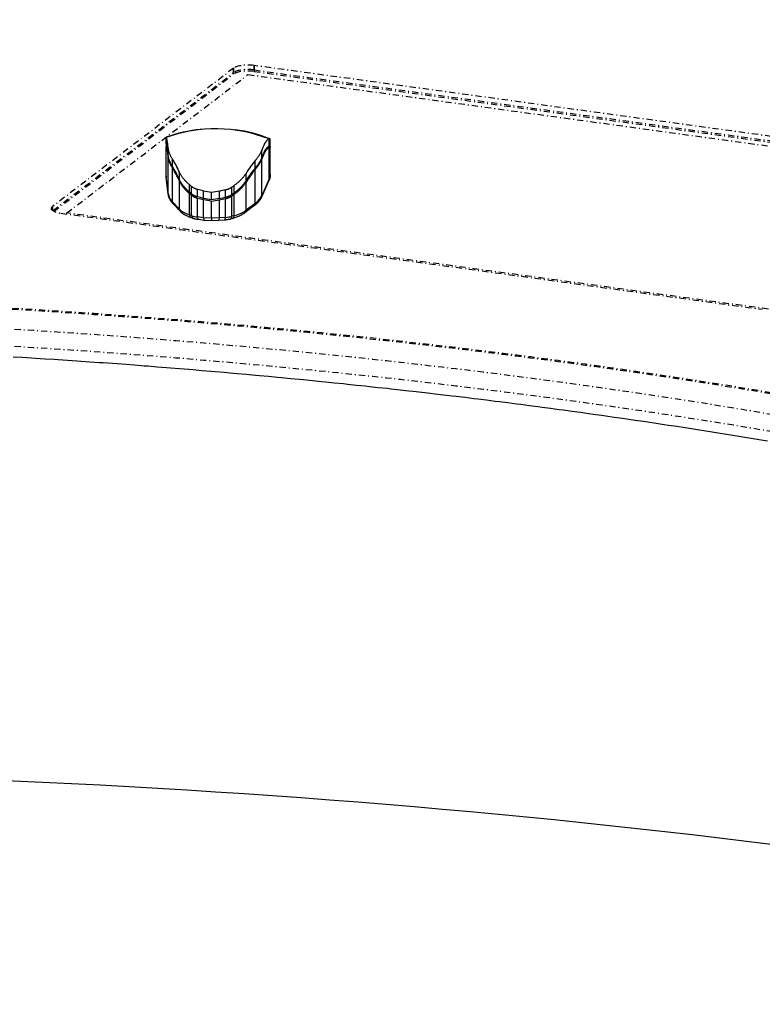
# Model space of a CAD drawing. Extents: x -4471 to 629, y 1975 to 5538.
# Tile 21 of 41: x -1919 to -1444, y 3105 to 3735. Entities that reach past the tile are written whole.
import ezdxf

# ---------------------------------------------------------------- set-up
doc = ezdxf.new("R2010")
doc.units = 0
doc.header["$MEASUREMENT"] = 0
doc.linetypes.add('DASHDOT', pattern=[8.5, 4, -2, 0.5, -2])
doc.layers.get('0').update_dxf_attribs({"linetype": 'CONTINUOUS'})
doc.layers.add('LE_MIDDLE', color=7, linetype='CONTINUOUS')

msp = doc.modelspace()

# ---------------------------------------------------------------- linework, layer by layer
for p, q in [((-1802.76, 3664.29), (-1802.76, 3664.35)), ((-1780.79, 3663.91), (-1780.79, 3663.98)), ((-1824.76, 3654.61), (-1824.76, 3659.34)), ((-1824.74, 3654.61), (-1824.73, 3654.61)), ((-1824.73, 3659.32), (-1824.73, 3654.59)), ((-1824.72, 3659.32), (-1824.72, 3659.35)), ((-1758.93, 3653.48), (-1758.93, 3658.22)), ((-1758.83, 3653.52), (-1758.83, 3658.25)), ((-1763.62, 3646.44), (-1763.62, 3651.17)), ((-1758.86, 3632.65), (-1758.86, 3652.55)), ((-1758.25, 3635.42), (-1758.25, 3652.46)), ((-1823.43, 3622.93), (-1823.43, 3646.49)), ((-1767.87, 3639.67), (-1767.87, 3644.4)), ((-1820.76, 3617.92), (-1820.76, 3639.61)), ((-1816.32, 3632.23), (-1816.32, 3636.96)), ((-1773.75, 3631.51), (-1773.75, 3636.24)), ((-1767.87, 3617.04), (-1767.87, 3638.73)), ((-1809.96, 3624.29), (-1809.96, 3629.02)), ((-1808.53, 3623.08), (-1808.53, 3627.81)), ((-1804.67, 3621.15), (-1804.67, 3625.88)), ((-1800.94, 3620.17), (-1800.94, 3624.9)), ((-1795.91, 3619.25), (-1795.91, 3623.98)), ((-1790.78, 3620), (-1790.78, 3624.73)), ((-1786.92, 3620.85), (-1786.92, 3625.58)), ((-1782.82, 3622.65), (-1782.82, 3627.38)), ((-1781.23, 3623.81), (-1781.23, 3628.54)), ((-1781.23, 3609.22), (-1781.23, 3622.87)), ((-1816.32, 3613.31), (-1820.76, 3617.92)), ((-1808.53, 3609.19), (-1808.53, 3622.13)), ((-1800.94, 3607.87), (-1800.94, 3619.22)), ((-1790.78, 3607.7), (-1790.78, 3619.05)), ((-1786.92, 3608.03), (-1786.92, 3619.9)), ((-1795.91, 3607.47), (-1800.94, 3607.87)), ((-1795.82, 3605.79), (-1800.44, 3606.16)), ((-1787.35, 3606.33), (-1791.11, 3606)), ((-1786.92, 3608.03), (-1790.78, 3607.7))]:
    msp.add_line(p, q)
for points in [[(-1824.76, 3654.61), (-1824.78, 3654.61), (-1824.79, 3654.62), (-1824.79, 3654.63), (-1824.79, 3659.36), (-1824.79, 3659.36, -0.062415), (-1802.5, 3664.53)], [(-1824.79, 3634.52), (-1824.79, 3653.68), (-1824.79, 3653.68, -0.001235), (-1824.36, 3653.84)]]:
    msp.add_lwpolyline(points, format="xyb")
for points in [[(-1824.76, 3659.34), (-1824.78, 3659.34), (-1824.79, 3659.35), (-1824.79, 3659.36)], [(-1758.28, 3653.32), (-1758.26, 3653.36), (-1758.25, 3653.39), (-1758.25, 3653.41), (-1758.25, 3658.14), (-1758.25, 3658.15), (-1758.26, 3658.17), (-1758.27, 3658.19), (-1758.29, 3658.21), (-1758.3, 3658.21), (-1758.31, 3658.22), (-1758.34, 3658.23), (-1758.38, 3658.24), (-1758.45, 3658.25), (-1758.54, 3658.25), (-1758.56, 3658.25), (-1758.68, 3658.24), (-1758.78, 3658.23), (-1758.78, 3653.5)], [(-1824.75, 3653.65), (-1824.76, 3653.66), (-1824.78, 3653.67), (-1824.79, 3653.67), (-1824.79, 3653.68)], [(-1823.43, 3622.93), (-1824.75, 3633.76), (-1824.75, 3653.65)], [(-1823.43, 3647.44), (-1823.43, 3652.17)], [(-1820.76, 3640.56), (-1820.76, 3645.29), (-1820.98, 3645.65), (-1821.2, 3646.01), (-1821.36, 3646.28), (-1821.55, 3646.64), (-1821.74, 3646.98), (-1821.88, 3647.26), (-1822.05, 3647.6), (-1822.2, 3647.93), (-1822.33, 3648.22), (-1822.47, 3648.54), (-1822.6, 3648.86), (-1822.71, 3649.16), (-1822.82, 3649.47), (-1822.92, 3649.77), (-1823.01, 3650.08), (-1823.09, 3650.37), (-1823.17, 3650.66), (-1823.23, 3650.95), (-1823.24, 3650.98), (-1823.3, 3651.26), (-1823.34, 3651.54), (-1823.38, 3651.81), (-1823.39, 3651.86), (-1823.42, 3652.13), (-1823.43, 3652.17)], [(-1763.62, 3651.17), (-1763.72, 3650.89), (-1763.84, 3650.6), (-1763.96, 3650.31), (-1764.09, 3650.01), (-1764.24, 3649.71), (-1764.38, 3649.43), (-1764.54, 3649.11), (-1764.72, 3648.8), (-1764.87, 3648.53), (-1765.07, 3648.2), (-1765.27, 3647.87), (-1765.49, 3647.53), (-1765.56, 3647.42), (-1765.79, 3647.08), (-1766.04, 3646.72), (-1766.3, 3646.37), (-1766.36, 3646.29), (-1766.63, 3645.93), (-1766.92, 3645.56), (-1767.22, 3645.18), (-1767.26, 3645.13), (-1767.57, 3644.75), (-1767.87, 3644.4)], [(-1758.31, 3652.54), (-1758.32, 3652.54), (-1758.34, 3652.55), (-1758.39, 3652.56), (-1758.46, 3652.57), (-1758.55, 3652.57), (-1758.57, 3652.57), (-1758.69, 3652.56), (-1758.86, 3652.55)], [(-1758.31, 3653.49), (-1758.34, 3653.5), (-1758.38, 3653.51), (-1758.45, 3653.51), (-1758.54, 3653.52), (-1758.56, 3653.52), (-1758.68, 3653.51), (-1758.78, 3653.5)], [(-1758.25, 3653.41), (-1758.25, 3653.42), (-1758.26, 3653.44), (-1758.27, 3653.46), (-1758.29, 3653.48), (-1758.3, 3653.48), (-1758.31, 3653.49)], [(-1758.25, 3652.46), (-1758.25, 3652.46), (-1758.25, 3652.48), (-1758.26, 3652.5), (-1758.27, 3652.52), (-1758.29, 3652.53), (-1758.3, 3652.54), (-1758.31, 3652.54)], [(-1820.76, 3640.56), (-1820.98, 3640.92), (-1821.2, 3641.28), (-1821.36, 3641.55), (-1821.55, 3641.9), (-1821.74, 3642.25), (-1821.88, 3642.53), (-1822.05, 3642.87), (-1822.2, 3643.2), (-1822.33, 3643.49), (-1822.47, 3643.81), (-1822.6, 3644.13), (-1822.71, 3644.43), (-1822.82, 3644.74), (-1822.92, 3645.04), (-1823.01, 3645.35), (-1823.09, 3645.64), (-1823.17, 3645.93), (-1823.23, 3646.22), (-1823.24, 3646.25), (-1823.3, 3646.53), (-1823.34, 3646.81), (-1823.38, 3647.08), (-1823.39, 3647.13), (-1823.42, 3647.4), (-1823.43, 3647.44)], [(-1820.76, 3639.61), (-1820.98, 3639.98), (-1821.2, 3640.34), (-1821.36, 3640.61), (-1821.55, 3640.96), (-1821.74, 3641.3), (-1821.88, 3641.59), (-1822.05, 3641.92), (-1822.2, 3642.25), (-1822.33, 3642.54), (-1822.47, 3642.87), (-1822.6, 3643.18), (-1822.71, 3643.48), (-1822.82, 3643.79), (-1822.92, 3644.09), (-1823.01, 3644.4), (-1823.09, 3644.7), (-1823.17, 3644.98), (-1823.23, 3645.27), (-1823.24, 3645.3), (-1823.3, 3645.58), (-1823.34, 3645.86), (-1823.38, 3646.13), (-1823.39, 3646.18), (-1823.42, 3646.45), (-1823.43, 3646.49)], [(-1763.62, 3646.44), (-1763.72, 3646.15), (-1763.84, 3645.87), (-1763.96, 3645.58), (-1764.09, 3645.28), (-1764.24, 3644.98), (-1764.38, 3644.7), (-1764.54, 3644.38), (-1764.72, 3644.07), (-1764.87, 3643.79), (-1765.07, 3643.47), (-1765.27, 3643.14), (-1765.49, 3642.8), (-1765.56, 3642.69), (-1765.79, 3642.34), (-1766.04, 3641.99), (-1766.3, 3641.64), (-1766.36, 3641.56), (-1766.63, 3641.19), (-1766.92, 3640.83), (-1767.22, 3640.45), (-1767.26, 3640.4), (-1767.57, 3640.02), (-1767.87, 3639.67)], [(-1763.62, 3645.49), (-1763.72, 3645.21), (-1763.84, 3644.92), (-1763.96, 3644.63), (-1764.09, 3644.33), (-1764.24, 3644.03), (-1764.38, 3643.75), (-1764.54, 3643.44), (-1764.72, 3643.12), (-1764.87, 3642.85), (-1765.07, 3642.52), (-1765.27, 3642.19), (-1765.49, 3641.85), (-1765.56, 3641.74), (-1765.79, 3641.4), (-1766.04, 3641.05), (-1766.3, 3640.69), (-1766.36, 3640.61), (-1766.63, 3640.25), (-1766.92, 3639.88), (-1767.22, 3639.5), (-1767.26, 3639.46), (-1767.57, 3639.08), (-1767.87, 3638.73)], [(-1758.86, 3632.65), (-1763.62, 3621.93), (-1763.62, 3645.49)], [(-1809.96, 3629.02), (-1810.31, 3629.32), (-1810.65, 3629.61), (-1810.97, 3629.9), (-1811.29, 3630.2), (-1811.61, 3630.5), (-1811.91, 3630.79), (-1812.21, 3631.1), (-1812.51, 3631.41), (-1812.8, 3631.72), (-1813.07, 3632.03), (-1813.34, 3632.34), (-1813.61, 3632.67), (-1813.86, 3632.98), (-1814.1, 3633.29), (-1814.23, 3633.46), (-1814.36, 3633.63), (-1814.58, 3633.95), (-1814.8, 3634.26), (-1815.01, 3634.58), (-1815.03, 3634.62), (-1815.23, 3634.93), (-1815.42, 3635.25), (-1815.61, 3635.57), (-1815.64, 3635.62), (-1815.81, 3635.93), (-1815.98, 3636.25), (-1816.13, 3636.56), (-1816.16, 3636.63), (-1816.32, 3636.96)], [(-1773.75, 3636.24), (-1773.95, 3635.93), (-1774.16, 3635.61), (-1774.38, 3635.29), (-1774.4, 3635.25), (-1774.63, 3634.93), (-1774.87, 3634.61), (-1775.13, 3634.27), (-1775.38, 3633.95), (-1775.64, 3633.63), (-1775.92, 3633.3), (-1776.2, 3632.99), (-1776.49, 3632.67), (-1776.79, 3632.36), (-1777.09, 3632.04), (-1777.41, 3631.73), (-1777.72, 3631.43), (-1778.05, 3631.12), (-1778.39, 3630.81), (-1778.71, 3630.53), (-1779.06, 3630.22), (-1779.43, 3629.92), (-1779.76, 3629.65), (-1780.14, 3629.36), (-1780.52, 3629.06), (-1780.87, 3628.81), (-1781.23, 3628.54)], [(-1758.25, 3635.42), (-1758.25, 3635.17), (-1758.26, 3635.02), (-1758.27, 3634.77), (-1758.29, 3634.53), (-1758.32, 3634.28), (-1758.35, 3634.11), (-1758.39, 3633.87), (-1758.44, 3633.63), (-1758.49, 3633.38), (-1758.53, 3633.21), (-1758.6, 3632.97), (-1758.68, 3632.73), (-1758.76, 3632.48), (-1758.82, 3632.31), (-1758.91, 3632.07), (-1759.02, 3631.82), (-1759.05, 3631.76)], [(-1824.73, 3633.49), (-1824.75, 3633.73), (-1824.76, 3633.83), (-1824.78, 3634.07), (-1824.79, 3634.32), (-1824.79, 3634.52)], [(-1823.41, 3622.66), (-1824.73, 3633.49)], [(-1809.96, 3624.29), (-1810.31, 3624.59), (-1810.65, 3624.88), (-1810.97, 3625.16), (-1811.29, 3625.46), (-1811.61, 3625.77), (-1811.91, 3626.06), (-1812.21, 3626.37), (-1812.51, 3626.68), (-1812.8, 3626.99), (-1813.07, 3627.3), (-1813.34, 3627.61), (-1813.61, 3627.94), (-1813.86, 3628.25), (-1814.1, 3628.56), (-1814.23, 3628.73), (-1814.36, 3628.9), (-1814.58, 3629.22), (-1814.8, 3629.53), (-1815.01, 3629.85), (-1815.03, 3629.89), (-1815.23, 3630.2), (-1815.42, 3630.52), (-1815.61, 3630.83), (-1815.64, 3630.89), (-1815.81, 3631.2), (-1815.98, 3631.52), (-1816.13, 3631.83), (-1816.16, 3631.9), (-1816.32, 3632.23)], [(-1816.32, 3613.31), (-1816.32, 3631.28)], [(-1809.96, 3623.35), (-1810.31, 3623.64), (-1810.65, 3623.94), (-1810.97, 3624.22), (-1811.29, 3624.52), (-1811.61, 3624.82), (-1811.91, 3625.12), (-1812.21, 3625.42), (-1812.51, 3625.73), (-1812.8, 3626.04), (-1813.07, 3626.35), (-1813.34, 3626.66), (-1813.61, 3626.99), (-1813.86, 3627.3), (-1814.1, 3627.62), (-1814.23, 3627.79), (-1814.36, 3627.96), (-1814.58, 3628.27), (-1814.8, 3628.59), (-1815.01, 3628.9), (-1815.03, 3628.94), (-1815.23, 3629.26), (-1815.42, 3629.57), (-1815.61, 3629.89), (-1815.64, 3629.94), (-1815.81, 3630.26), (-1815.98, 3630.57), (-1816.13, 3630.89), (-1816.16, 3630.95), (-1816.32, 3631.28)], [(-1773.75, 3631.51), (-1773.95, 3631.19), (-1774.16, 3630.88), (-1774.38, 3630.56), (-1774.4, 3630.52), (-1774.63, 3630.2), (-1774.87, 3629.88), (-1775.13, 3629.54), (-1775.38, 3629.22), (-1775.64, 3628.9), (-1775.92, 3628.57), (-1776.2, 3628.26), (-1776.49, 3627.94), (-1776.79, 3627.63), (-1777.09, 3627.31), (-1777.41, 3627), (-1777.72, 3626.7), (-1778.05, 3626.39), (-1778.39, 3626.08), (-1778.71, 3625.8), (-1779.06, 3625.49), (-1779.43, 3625.19), (-1779.76, 3624.92), (-1780.14, 3624.62), (-1780.52, 3624.33), (-1780.87, 3624.08), (-1781.23, 3623.81)], [(-1773.75, 3630.57), (-1773.95, 3630.25), (-1774.16, 3629.93), (-1774.38, 3629.61), (-1774.4, 3629.57), (-1774.63, 3629.25), (-1774.87, 3628.94), (-1775.13, 3628.59), (-1775.38, 3628.27), (-1775.64, 3627.96), (-1775.92, 3627.63), (-1776.2, 3627.31), (-1776.49, 3626.99), (-1776.79, 3626.68), (-1777.09, 3626.37), (-1777.41, 3626.05), (-1777.72, 3625.75), (-1778.05, 3625.44), (-1778.39, 3625.14), (-1778.71, 3624.85), (-1779.06, 3624.55), (-1779.43, 3624.25), (-1779.76, 3623.98), (-1780.14, 3623.68), (-1780.52, 3623.38), (-1780.87, 3623.13), (-1781.23, 3622.87)], [(-1767.87, 3617.04), (-1773.75, 3612.6), (-1773.75, 3630.57)], [(-1759.05, 3631.76), (-1763.81, 3621.03)], [(-1820.17, 3616.43), (-1820.4, 3616.67), (-1820.62, 3616.92), (-1820.85, 3617.18), (-1821.05, 3617.42), (-1821.24, 3617.67), (-1821.43, 3617.91), (-1821.6, 3618.16), (-1821.77, 3618.41), (-1821.93, 3618.65), (-1822.08, 3618.9), (-1822.21, 3619.11), (-1822.34, 3619.36), (-1822.47, 3619.6), (-1822.59, 3619.85), (-1822.68, 3620.05), (-1822.78, 3620.29), (-1822.88, 3620.54), (-1822.97, 3620.78), (-1823.03, 3620.97), (-1823.11, 3621.21), (-1823.18, 3621.46), (-1823.24, 3621.7), (-1823.28, 3621.88), (-1823.33, 3622.12), (-1823.37, 3622.37), (-1823.4, 3622.61), (-1823.41, 3622.66)], [(-1808.53, 3609.19), (-1809.96, 3609.7), (-1809.96, 3623.35)], [(-1804.67, 3625.88), (-1804.93, 3625.94), (-1805.18, 3626.01), (-1805.44, 3626.09), (-1805.69, 3626.18), (-1805.93, 3626.26), (-1806.18, 3626.37), (-1806.41, 3626.47), (-1806.64, 3626.57), (-1806.87, 3626.69), (-1806.89, 3626.7), (-1807.11, 3626.82), (-1807.32, 3626.94), (-1807.53, 3627.07), (-1807.56, 3627.09), (-1807.76, 3627.22), (-1807.96, 3627.36), (-1808.15, 3627.51), (-1808.19, 3627.53), (-1808.37, 3627.68), (-1808.53, 3627.81)], [(-1804.67, 3621.15), (-1804.93, 3621.21), (-1805.18, 3621.28), (-1805.44, 3621.36), (-1805.69, 3621.44), (-1805.93, 3621.53), (-1806.18, 3621.64), (-1806.41, 3621.74), (-1806.64, 3621.84), (-1806.87, 3621.96), (-1806.89, 3621.97), (-1807.11, 3622.09), (-1807.32, 3622.21), (-1807.53, 3622.34), (-1807.56, 3622.36), (-1807.76, 3622.49), (-1807.96, 3622.63), (-1808.15, 3622.78), (-1808.19, 3622.8), (-1808.37, 3622.95), (-1808.53, 3623.08)], [(-1782.82, 3627.38), (-1783.02, 3627.23), (-1783.23, 3627.09), (-1783.45, 3626.94), (-1783.48, 3626.92), (-1783.7, 3626.79), (-1783.93, 3626.66), (-1784.16, 3626.54), (-1784.19, 3626.52), (-1784.42, 3626.41), (-1784.66, 3626.3), (-1784.79, 3626.24), (-1784.92, 3626.18), (-1785.17, 3626.08), (-1785.42, 3625.99), (-1785.69, 3625.9), (-1785.95, 3625.82), (-1786.21, 3625.75), (-1786.48, 3625.68), (-1786.74, 3625.62), (-1786.92, 3625.58)], [(-1782.82, 3622.65), (-1783.02, 3622.5), (-1783.23, 3622.35), (-1783.45, 3622.21), (-1783.48, 3622.19), (-1783.7, 3622.06), (-1783.93, 3621.93), (-1784.16, 3621.81), (-1784.19, 3621.79), (-1784.42, 3621.68), (-1784.66, 3621.57), (-1784.79, 3621.51), (-1784.92, 3621.45), (-1785.17, 3621.35), (-1785.42, 3621.26), (-1785.69, 3621.17), (-1785.95, 3621.09), (-1786.21, 3621.02), (-1786.48, 3620.95), (-1786.74, 3620.89), (-1786.92, 3620.85)], [(-1815.73, 3611.82), (-1820.17, 3616.43)], [(-1804.67, 3620.2), (-1804.93, 3620.27), (-1805.18, 3620.34), (-1805.44, 3620.42), (-1805.69, 3620.5), (-1805.93, 3620.59), (-1806.18, 3620.69), (-1806.41, 3620.79), (-1806.64, 3620.9), (-1806.87, 3621.01), (-1806.89, 3621.02), (-1807.11, 3621.14), (-1807.32, 3621.26), (-1807.53, 3621.39), (-1807.56, 3621.41), (-1807.76, 3621.55), (-1807.96, 3621.68), (-1808.15, 3621.83), (-1808.19, 3621.86), (-1808.37, 3622.01), (-1808.53, 3622.13)], [(-1800.94, 3607.87), (-1804.67, 3608.33), (-1804.67, 3620.2)], [(-1790.78, 3607.7), (-1795.91, 3607.47), (-1795.91, 3618.3)], [(-1782.82, 3621.7), (-1783.02, 3621.55), (-1783.23, 3621.41), (-1783.45, 3621.27), (-1783.48, 3621.25), (-1783.7, 3621.11), (-1783.93, 3620.98), (-1784.16, 3620.86), (-1784.19, 3620.85), (-1784.42, 3620.73), (-1784.66, 3620.62), (-1784.79, 3620.56), (-1784.92, 3620.51), (-1785.17, 3620.41), (-1785.42, 3620.31), (-1785.69, 3620.22), (-1785.95, 3620.14), (-1786.21, 3620.07), (-1786.48, 3620), (-1786.74, 3619.94), (-1786.92, 3619.9)], [(-1781.23, 3609.22), (-1782.82, 3608.76), (-1782.82, 3621.7)], [(-1763.81, 3621.03), (-1763.92, 3620.79), (-1763.95, 3620.73), (-1764.07, 3620.49), (-1764.2, 3620.24), (-1764.34, 3620), (-1764.45, 3619.81), (-1764.6, 3619.57), (-1764.76, 3619.33), (-1764.93, 3619.08), (-1765.08, 3618.87), (-1765.26, 3618.63), (-1765.46, 3618.39), (-1765.66, 3618.14), (-1765.86, 3617.91), (-1766.08, 3617.67), (-1766.32, 3617.42), (-1766.56, 3617.17), (-1766.82, 3616.92), (-1767.08, 3616.67), (-1767.35, 3616.43), (-1767.38, 3616.4), (-1767.67, 3616.16), (-1767.96, 3615.91), (-1768, 3615.88), (-1768.31, 3615.63), (-1768.63, 3615.39), (-1768.66, 3615.36)], [(-1808.95, 3607.89), (-1809.14, 3607.96), (-1809.58, 3608.13), (-1810.01, 3608.29), (-1810.45, 3608.47), (-1810.84, 3608.64), (-1811.22, 3608.82), (-1811.6, 3608.99), (-1811.95, 3609.17), (-1812.3, 3609.34), (-1812.58, 3609.5), (-1812.9, 3609.67), (-1813.2, 3609.85), (-1813.41, 3609.98), (-1813.69, 3610.16), (-1813.96, 3610.34), (-1814.12, 3610.45), (-1814.37, 3610.63), (-1814.61, 3610.82), (-1814.73, 3610.91), (-1814.95, 3611.09), (-1815.16, 3611.27), (-1815.25, 3611.36), (-1815.45, 3611.54), (-1815.64, 3611.72), (-1815.73, 3611.82)], [(-1774.54, 3610.92), (-1774.79, 3610.75), (-1775.04, 3610.57), (-1775.21, 3610.46), (-1775.48, 3610.28), (-1775.76, 3610.1), (-1775.91, 3610.02), (-1776.21, 3609.84), (-1776.52, 3609.67), (-1776.71, 3609.57), (-1777.05, 3609.39), (-1777.39, 3609.22), (-1777.63, 3609.11), (-1778.01, 3608.94), (-1778.39, 3608.77), (-1778.7, 3608.64), (-1779.11, 3608.47), (-1779.54, 3608.31), (-1779.93, 3608.16), (-1780.39, 3608), (-1780.86, 3607.84), (-1781.34, 3607.68), (-1781.84, 3607.53), (-1782.08, 3607.46), (-1782.2, 3607.42)], [(-1768.66, 3615.36), (-1774.54, 3610.92)], [(-1807.51, 3607.38), (-1808.95, 3607.89)], [(-1804.09, 3606.61), (-1804.31, 3606.63), (-1804.69, 3606.69), (-1805.06, 3606.75), (-1805.3, 3606.79), (-1805.65, 3606.86), (-1805.99, 3606.94), (-1806.25, 3607), (-1806.57, 3607.08), (-1806.87, 3607.16), (-1807.16, 3607.26), (-1807.43, 3607.35), (-1807.51, 3607.38)], [(-1800.45, 3606.16), (-1804.09, 3606.61)], [(-1791.11, 3606), (-1795.82, 3605.79)], [(-1783.79, 3606.96), (-1784.09, 3606.88), (-1784.4, 3606.8), (-1784.72, 3606.72), (-1784.8, 3606.7), (-1785.14, 3606.63), (-1785.49, 3606.57), (-1785.81, 3606.51), (-1786.18, 3606.46), (-1786.56, 3606.41), (-1786.84, 3606.38), (-1787.24, 3606.34), (-1787.35, 3606.33)], [(-1782.2, 3607.42), (-1783.79, 3606.96)], [(-1440.28, 3464.84), (-1445.43, 3465.71), (-1450.59, 3466.57), (-1453.35, 3467.02), (-1458.53, 3467.88), (-1463.72, 3468.72), (-1466.48, 3469.17), (-1471.69, 3470.01), (-1476.91, 3470.84), (-1479.66, 3471.28), (-1484.9, 3472.1), (-1490.15, 3472.92), (-1492.89, 3473.35), (-1498.17, 3474.16), (-1503.45, 3474.97), (-1506.19, 3475.39), (-1511.49, 3476.19), (-1516.81, 3476.98), (-1519.53, 3477.38), (-1524.87, 3478.17), (-1530.21, 3478.95), (-1532.93, 3479.35), (-1538.29, 3480.12), (-1543.67, 3480.89), (-1546.38, 3481.27), (-1551.77, 3482.03), (-1557.18, 3482.79), (-1559.88, 3483.16), (-1565.3, 3483.91), (-1570.73, 3484.65), (-1573.43, 3485.01), (-1578.88, 3485.75), (-1584.34, 3486.47), (-1587.03, 3486.83), (-1592.5, 3487.55), (-1597.99, 3488.26), (-1600.67, 3488.6), (-1606.17, 3489.31), (-1611.69, 3490.01), (-1614.36, 3490.34), (-1619.89, 3491.03), (-1625.43, 3491.72), (-1628.1, 3492.04), (-1633.66, 3492.72), (-1639.22, 3493.39), (-1641.88, 3493.71), (-1647.46, 3494.37), (-1653.06, 3495.03), (-1655.71, 3495.33), (-1661.32, 3495.98), (-1666.93, 3496.62), (-1669.58, 3496.92), (-1675.21, 3497.55), (-1680.85, 3498.18), (-1683.49, 3498.47), (-1689.14, 3499.09), (-1694.81, 3499.7), (-1697.44, 3499.98), (-1703.12, 3500.58), (-1708.8, 3501.18), (-1711.43, 3501.45), (-1717.13, 3502.04), (-1722.84, 3502.62), (-1725.46, 3502.89), (-1731.18, 3503.46), (-1736.91, 3504.03), (-1739.52, 3504.28), (-1745.27, 3504.84), (-1751.02, 3505.39), (-1753.62, 3505.64), (-1759.39, 3506.18), (-1765.16, 3506.72), (-1767.76, 3506.96), (-1773.55, 3507.48), (-1779.34, 3508), (-1781.93, 3508.24), (-1787.74, 3508.75), (-1793.55, 3509.25), (-1796.14, 3509.48), (-1801.96, 3509.97), (-1807.8, 3510.46), (-1810.38, 3510.68), (-1816.22, 3511.16), (-1822.07, 3511.63), (-1824.65, 3511.84), (-1830.51, 3512.3), (-1836.38, 3512.76), (-1838.95, 3512.96), (-1844.82, 3513.41), (-1850.71, 3513.85), (-1853.27, 3514.04), (-1859.17, 3514.47), (-1865.07, 3514.9), (-1867.63, 3515.08), (-1873.54, 3515.5), (-1879.46, 3515.91), (-1882.01, 3516.09), (-1887.94, 3516.49), (-1893.88, 3516.88), (-1896.42, 3517.05), (-1902.37, 3517.44), (-1908.31, 3517.81), (-1910.86, 3517.97), (-1916.82, 3518.34), (-1922.78, 3518.71)]]:
    msp.add_lwpolyline(points)
for centre, end in [((-1793.02, 3573.02), 82.16598), ((-1793.02, 3567.34), 68.82072)]:
    msp.add_arc(centre, 92, 67.83699, end)
for centre, major_axis, ratio, start_param, end_param in [((-2207.53, 3195.63), (2000, 0), 0.323677, 0.503485, 2.534794), ((-1791.83, 3580.49), (87.94, -14.05), 0.944905, 1.341672, 2.09953), ((-1791.78, 3580.81), (87.67, -14), 0.944905, 1.844814, 2.101275), ((-1804.01, 3573.2), (-1.53, -91.33), 0.048854, 3.147483, 3.204537), ((-1804.01, 3573.2), (-1.53, -91.33), 0.048854, 3.07853, 3.147483), ((-1782.03, 3572.83), (-1.53, -91.33), 0.048854, 3.135702, 3.204537), ((-1791.78, 3580.81), (87.67, -14), 0.944905, 1.339927, 1.596388), ((-1809.31, 3583.8), (-46.47, -70.21), 0.849957, 4.008307, 4.008885), ((-1809.31, 3579.07), (-46.47, -70.21), 0.849957, 4.008388, 4.008885), ((-1823.7, 3572.63), (1.11, -86.72), 0.037292, 2.731475, 3.116299), ((-1823.7, 3567.89), (1.11, -86.72), 0.037292, 2.731475, 3.116299), ((-1762.63, 3571.6), (-4.03, -86.63), 0.134595, 3.169791, 3.554615), ((-1785.55, 3570.8), (-25.96, -87.68), 0.638623, 3.127126, 3.128049), ((-1823.7, 3566.95), (1.11, -86.72), 0.037292, 2.731475, 3.122373), ((-1762.63, 3566.87), (-4.03, -86.63), 0.134595, 3.169791, 3.554615), ((-1762.63, 3565.93), (-4.03, -86.63), 0.134595, 3.163717, 3.554615), ((-1791.78, 3576.08), (87.67, -14), 0.944905, 1.339927, 1.341108), ((-1785.55, 3566.07), (-25.96, -87.68), 0.638623, 3.127126, 3.128049), ((-1757.24, 3568.67), (0.91, -84.74), 0.03153, 3.189206, 3.278247), ((-1825.02, 3569.79), (8.6, -85.25), 0.28154, 2.449334, 2.629559), ((-1762.22, 3568.74), (-11.79, -84.86), 0.373198, 3.665935, 3.84616), ((-1825.02, 3565.06), (8.6, -85.25), 0.28154, 2.449334, 2.629559), ((-1825.02, 3564.11), (8.6, -85.25), 0.28154, 2.449334, 2.629559), ((-1762.22, 3564.01), (-11.79, -84.86), 0.373198, 3.665935, 3.84616), ((-1762.22, 3563.06), (-11.79, -84.86), 0.373198, 3.665935, 3.84616), ((-1818.25, 3635.42), (60, 0), 0.323677, 6.140448, 6.283185), ((-1764.79, 3634.52), (60, 0), 0.323677, 3.141593, 3.181016), ((-1822.25, 3633.79), (2.48, 0.3), 0.945433, 3.026886, 3.141592), ((-1826.75, 3563.17), (22.41, -76.8), 0.633604, 2.362799, 2.391064), ((-1761.33, 3632.77), (2.28, -1.01), 0.936545, 0, 0.394079), ((-1820.93, 3622.97), (2.48, 0.3), 0.945432, 3.026886, 3.141593), ((-1763.47, 3623.7), (60, 0), 0.323677, 3.181016, 3.443727), ((-1826.75, 3558.44), (22.41, -76.8), 0.633604, 2.362799, 2.391064), ((-1826.75, 3557.49), (22.41, -76.8), 0.633604, 2.362799, 2.391064), ((-1812.29, 3556.72), (48.14, -56.91), 0.883669, 2.214337, 2.268449), ((-1806.02, 3555.71), (58.96, -44.27), 0.919398, 2.033548, 2.104181), ((-1785.61, 3555.37), (67.98, 28.55), 0.937542, 1.266529, 1.337162), ((-1779.04, 3556.16), (57.38, 47.58), 0.913833, 1.032055, 1.086167), ((-1762.6, 3562.1), (-27.03, -75.3), 0.702694, 3.932759, 3.961024), ((-1762.6, 3557.37), (-27.03, -75.3), 0.702694, 3.932759, 3.961024), ((-1762.6, 3556.42), (-27.03, -75.3), 0.702694, 3.932759, 3.961024), ((-1818.37, 3618.16), (1.8, 1.73), 0.903309, 2.425705, 3.141592), ((-1812.29, 3551.99), (48.14, -56.91), 0.883669, 2.214337, 2.268449), ((-1812.29, 3551.04), (48.14, -56.91), 0.883669, 2.214337, 2.268449), ((-1806.02, 3550.98), (58.96, -44.27), 0.919398, 2.033548, 2.104181), ((-1806.02, 3550.03), (58.96, -44.27), 0.919398, 2.033548, 2.104181), ((-1785.61, 3550.64), (67.98, 28.55), 0.937542, 1.266529, 1.337162), ((-1785.61, 3549.69), (67.98, 28.55), 0.937542, 1.266529, 1.337162), ((-1779.04, 3551.43), (57.38, 47.58), 0.913833, 1.032055, 1.086167), ((-1779.04, 3550.48), (57.38, 47.58), 0.913833, 1.032055, 1.086167), ((-1770.17, 3617.36), (1.51, -2), 0.869458, 0, 0.856339), ((-1823.01, 3624.7), (60, 0), 0.323677, 5.877737, 6.140448), ((-1766.09, 3622.05), (2.28, -1.01), 0.936545, 0.000001, 0.394079), ((-1787.68, 3616.2), (30, 0), 0.323677, 3.443727, 3.875334), ((-1813.93, 3613.55), (1.8, 1.73), 0.903309, 2.425705, 3.141593), ((-1801.32, 3616.43), (30, 0), 0.323677, 5.44613, 5.877737), ((-1776.05, 3612.92), (1.51, -2), 0.869457, 0, 0.85634), ((-1808.1, 3610.24), (-0.84, -2.35), 0.702694, 5.18468, 6.283185), ((-1801.1, 3611.35), (10, 0), 0.323677, 3.875334, 4.346891), ((-1806.67, 3609.73), (-0.84, -2.35), 0.702694, 5.18468, 6.283185), ((-1803.78, 3609.09), (-0.31, -2.48), 0.338174, 5.0635, 6.283186), ((-1800.2, 3608.64), (-0.25, -2.49), 0.28183, 5.057196, 6.276881), ((-1800.2, 3608.64), (-0.25, -2.49), 0.28183, 6.276881, 6.289489), ((-1795.78, 3608.3), (-0.04, -2.5), 0.049533, 5.047855, 6.280148), ((-1791.28, 3608.49), (0.16, -2.5), 0.187023, 0.003991, 1.234378), ((-1791.28, 3608.49), (0.16, -2.5), 0.187023, 6.279195, 6.287176), ((-1787.57, 3608.82), (0.22, -2.49), 0.245238, 0, 1.230387), ((-1789.51, 3611.16), (10, 0), 0.323677, 4.974573, 5.44613), ((-1784.49, 3609.36), (0.7, -2.4), 0.633604, 6.283185, 7.422329), ((-1782.9, 3609.82), (0.7, -2.4), 0.633604, 0, 1.139143), ((-2207.53, 2567.38), (2120, 0), 0.323677, 0.899194, 1.462505)]:
    msp.add_ellipse(centre, major_axis=major_axis, ratio=ratio, start_param=start_param, end_param=end_param)
at = {"layer": 'LE_MIDDLE', "color": 1, "linetype": 'DASHDOT'}
for p, q in [((-1319.85, 3643.7), (-1768.59, 3705.24)), ((-1768.59, 3702.4), (-1768.59, 3705.24)), ((-1768.59, 3705.24), (-1768.59, 3701.45)), ((-1319.85, 3643.7), (-1768.59, 3705.24)), ((-1781.7, 3703.52), (-1897.56, 3615)), ((-1897.34, 3612.33), (-1781.7, 3700.68)), ((-1896.63, 3611.93), (-1781.7, 3699.74)), ((-1781.7, 3700.68), (-1781.7, 3703.52)), ((-1781.7, 3703.52), (-1781.7, 3699.74)), ((-1768.59, 3702.4), (-1319.85, 3640.87)), ((-1897.56, 3612.48), (-1897.56, 3615)), ((-1892.25, 3610.76), (-1443.51, 3549.23)), ((-1892.25, 3610.76), (-1443.51, 3549.23)), ((-1888.35, 3610.23), (-1888.35, 3610.9))]:
    msp.add_line(p, q, dxfattribs=at)
for points in [[(-1781.7, 3703.52), (-1897.56, 3615), (-1897.56, 3612.48)], [(-1439.6, 3549.37), (-1888.35, 3610.9), (-1772.49, 3699.42), (-1323.75, 3637.89)], [(-1768.59, 3701.45), (-1319.85, 3639.92)]]:
    msp.add_lwpolyline(points, dxfattribs=at)
for centre, major_axis, start_param, end_param in [((-2207.53, 3195.63), (1950, 0), 0.508639, 2.52964), ((-1772.49, 3702.26), (10, 0), 1.170074, 2.74087), ((-1772.49, 3702.26), (10, 0), 1.170074, 2.74087), ((-1772.49, 3699.42), (10, 0), 1.170074, 2.74087), ((-1772.49, 3698.47), (10, 0), 1.170074, 2.74087), ((-2239.12, 2997.81), (1734.52, 0), 0.814461, 2.223818), ((-2239.12, 2997.81), (1734.52, 0), 0.814461, 2.223818), ((-2239.12, 2997.81), (1732.52, 0), 0.81362, 2.224659), ((-1888.35, 3613.74), (10, 0), 2.74087, 3.141593), ((-1888.35, 3613.74), (10, 0), 2.74087, 3.141593), ((-1888.35, 3613.74), (10, 0), 3.141593, 4.311666), ((-1888.35, 3613.74), (10, 0), 3.141593, 4.311666), ((-2239.12, 2988.35), (1722.52, 0), 0.81362, 2.224659), ((-2239.12, 2977.38), (1722.52, 0), 0.81362, 2.224659)]:
    msp.add_ellipse(centre, major_axis=major_axis, ratio=0.323677, start_param=start_param, end_param=end_param, dxfattribs=at)

doc.saveas('drawing.dxf')
